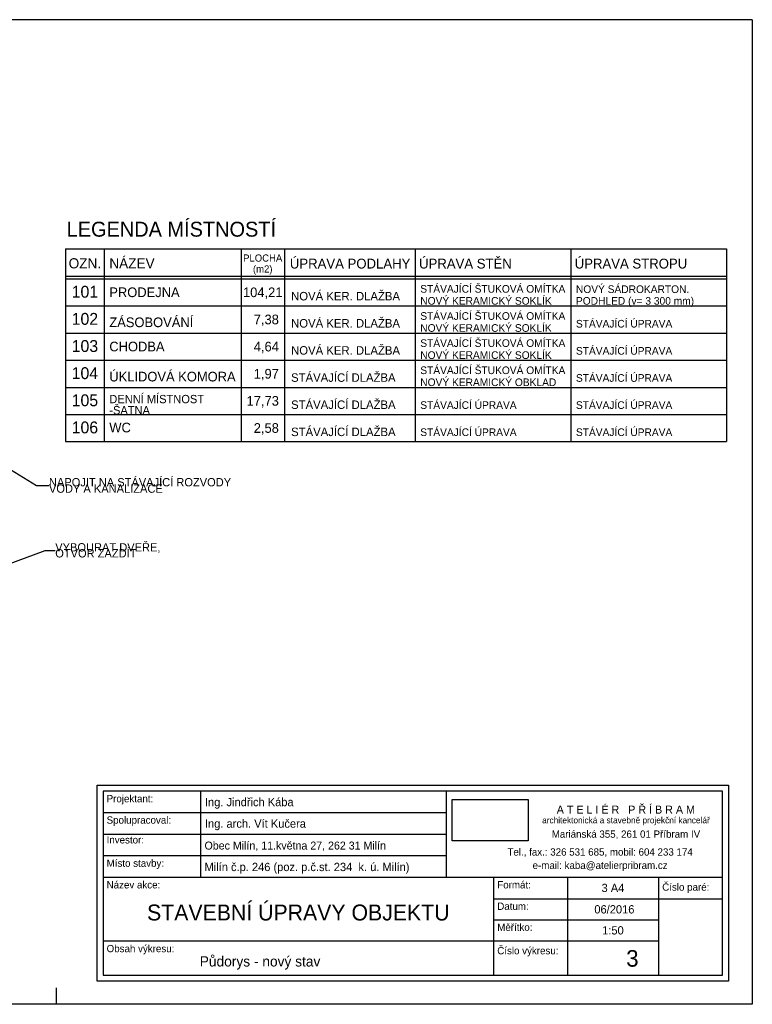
# Model space of a CAD drawing. Header units: millimetres. Extents: x -43330 to -14067, y 26687 to 41537.
# Tile 5 of 5: x -25124 to -14067, y 26687 to 41537. Entities that reach past the tile are written whole.
import ezdxf

# ---------------------------------------------------------------- set-up
doc = ezdxf.new("R2010")
doc.units = ezdxf.units.MM
doc.header["$MEASUREMENT"] = 0
doc.header["$XCLIPFRAME"] = 2
for name, color, linetype in [('2D - čáry.2D', 7, 'Continuous'), ('Elektro', 7, 'Continuous'), ('KANALIZACE', 7, 'Continuous'), ('KOTY', 7, 'Continuous'), ('Kóty', 7, 'Continuous'), ('Poznámky - texty.2D', 7, 'Continuous'), ('SLEPAK', 7, 'Continuous')]:
    doc.layers.add(name, color=color, linetype=linetype)
doc.styles.add('GENERATED_STYLE_1', font='txt')
doc.styles.add('GENERATED_STYLE_2', font='txt')
doc.dimstyles.new('GENERATED_STYLE__5', dxfattribs={"dimtxt": 0.18, "dimasz": 182.4, "dimexe": 0.18, "dimexo": 0.0625, "dimgap": 0.09, "dimtad": 0, "dimtih": 1, "dimtoh": 1, "dimdec": 4, "dimzin": 0, "dimdsep": 46, "dimcen": 0.09, "dimadec": 0, "dimazin": 0, "dimtfac": 1, "dimtdec": 4, "dimtmove": 0, "dimatfit": 3, "dimldrblk": 'ARROWHEAD_5', "dimfxl": 0, "dimtolj": 1, "dimtzin": 0, "dimarcsym": 0})
picture_1 = doc.add_image_def('image1.tif', size_in_pixel=(107, 58))

# ---------------------------------------------------------------- blocks, each defined once
blk = doc.blocks.new('ARROWHEAD_5')
at = {"color": 0, "linetype": 'Continuous', "lineweight": 0}
blk.add_line((0, 0), (-1, 0), dxfattribs=at)
blk.add_solid([(-1, 0.2679), (0, 0), (-1, -0.2679), (-1, 0.2679)], dxfattribs=at)

msp = doc.modelspace()

# ---------------------------------------------------------------- linework, layer by layer
at = {"linetype": 'Continuous'}
for p, q in [((-24430.4, 38079.3), (-24430.4, 35173.4)), ((-24430.4, 38079.3), (-21128.9, 38079.3)), ((-23849.5, 38079.3), (-23849.5, 35173.4)), ((-21783.2, 38079.3), (-21783.2, 35173.4)), ((-21128.9, 38079.3), (-21128.9, 35173.4)), ((-24430.4, 37670), (-21128.9, 37670)), ((-24430.4, 37629.1), (-21128.9, 37629.1)), ((-24430.4, 37219.8), (-21128.9, 37219.8)), ((-24430.4, 36810.5), (-21128.9, 36810.5)), ((-24430.4, 36401.2), (-21128.9, 36401.2)), ((-24430.4, 35991.9), (-21128.9, 35991.9)), ((-24430.4, 35582.7), (-21128.9, 35582.7)), ((-24430.4, 35173.4), (-21128.9, 35173.4))]:
    msp.add_line(p, q, dxfattribs=at)
at = {"layer": '2D - čáry.2D', "linetype": 'Continuous'}
for p, q in [((-21128.9, 38079.3), (-14457.7, 38079.3)), ((-19156.4, 38079.3), (-19156.4, 36810.5)), ((-16807, 38079.3), (-16807, 36810.5)), ((-14457.7, 38079.3), (-14457.7, 35173.4)), ((-21128.9, 37670), (-14457.7, 37670)), ((-21128.9, 37629.1), (-14457.7, 37629.1)), ((-14457.7, 37606), (-14457.7, 35173.4)), ((-21128.9, 37219.8), (-14457.7, 37219.8)), ((-21128.9, 36810.5), (-14457.7, 36810.5)), ((-19156.4, 36810.5), (-19156.4, 35173.4)), ((-16807, 36810.5), (-16807, 35173.4)), ((-21128.9, 36401.2), (-14457.7, 36401.2)), ((-21128.9, 35991.9), (-14457.7, 35991.9)), ((-21128.9, 35582.7), (-14457.7, 35582.7)), ((-21128.9, 35173.4), (-14457.7, 35173.4))]:
    msp.add_line(p, q, dxfattribs=at)
at = {"layer": 'KOTY', "linetype": 'Continuous', "flags": 128}
for points in [[(-23956.7, 29993.3), (-14426.7, 29993.3)], [(-23956.7, 27037.3), (-23956.7, 29993.3)], [(-14516.7, 29903.3), (-23866.7, 29903.3)], [(-23866.7, 29903.3), (-23866.7, 28605.7)], [(-22393.9, 29903.3), (-22393.9, 28605.7)], [(-18685.7, 29903.3), (-18685.7, 28605.7)], [(-14516.7, 27127.3), (-14516.7, 29903.3)], [(-14426.7, 29993.3), (-14426.7, 27037.3)], [(-23866.7, 29578.9), (-18685.7, 29578.9)], [(-23866.7, 29254.5), (-18685.7, 29254.5)], [(-23866.7, 28930.1), (-18685.7, 28930.1)], [(-23866.7, 28605.7), (-23866.7, 27127.3)], [(-23866.7, 28605.7), (-17971.3, 28605.7)], [(-17971.3, 28605.7), (-14516.7, 28605.7)], [(-17971.3, 28605.7), (-17971.3, 27127.3)], [(-16857.5, 28605.7), (-16857.5, 27127.3)], [(-15481.9, 28605.7), (-15481.9, 27127.3)], [(-17971.3, 28276.3), (-14516.7, 28276.3)], [(-17971.3, 27959.3), (-15483.9, 27959.3)], [(-23866.7, 27642.3), (-15481.9, 27642.3)], [(-14426.7, 27037.3), (-23956.7, 27037.3)], [(-23866.7, 27127.3), (-17971.3, 27127.3)], [(-17971.3, 27127.3), (-14516.7, 27127.3)]]:
    msp.add_lwpolyline(points, dxfattribs=at)
at = {"layer": 'SLEPAK', "linetype": 'Continuous', "flags": 128}
for points in [[(-14067.1, 41537.3), (-43329.9, 41537.3)], [(-14067.1, 41537.3), (-14067.1, 26687.3)], [(-24567.1, 26687.3), (-24567.1, 26937.3)], [(-14067.1, 26687.3), (-43329.9, 26687.3)]]:
    msp.add_lwpolyline(points, dxfattribs=at)

# ---------------------------------------------------------------- texts
at = {"linetype": 'Continuous'}
for s, insert, char_height, attachment_point, style in [('{LEGENDA MÍSTNOSTÍ}', (-24415.1, 38261.8), 225, 7, 'GENERATED_STYLE_2'), ('{NÁZEV}', (-23771.4, 37786.6), 153.45, 7, 'GENERATED_STYLE_2'), ('{OZN.}', (-24139.9, 37784.1), 153.45, 8, 'GENERATED_STYLE_2'), ('{101}', (-24139.9, 37342.2), 179.03, 8, 'GENERATED_STYLE_2'), ('{PRODEJNA}', (-23771.4, 37351.4), 145.78, 7, 'GENERATED_STYLE_1'), ('{104,21}', (-21456.1, 37325.6), 145.78, 8, 'GENERATED_STYLE_1'), ('{102}', (-24139.9, 36932.9), 179.03, 8, 'GENERATED_STYLE_2'), ('{ZÁSOBOVÁNÍ}', (-23771.4, 36898.2), 145.778, 7, 'GENERATED_STYLE_1'), ('{  7,38}', (-21456.1, 36916.3), 145.78, 8, 'GENERATED_STYLE_1'), ('{103}', (-24139.9, 36523.6), 179.03, 8, 'GENERATED_STYLE_2'), ('{CHODBA}', (-23771.4, 36532.9), 145.78, 7, 'GENERATED_STYLE_1'), ('{  4,64}', (-21456.1, 36507), 145.78, 8, 'GENERATED_STYLE_1'), ('{104}', (-24139.9, 36114.4), 179.03, 8, 'GENERATED_STYLE_2'), ('{ÚKLIDOVÁ KOMORA}', (-23771.4, 36079.6), 145.778, 7, 'GENERATED_STYLE_1'), ('{  1,97}', (-21456.1, 36097.7), 145.78, 8, 'GENERATED_STYLE_1'), ('{105}', (-24139.9, 35705.1), 179.03, 8, 'GENERATED_STYLE_2'), ('{17,73}', (-21456.1, 35688.4), 145.78, 8, 'GENERATED_STYLE_1'), ('{106}', (-24139.9, 35295.8), 179.03, 8, 'GENERATED_STYLE_2'), ('{WC}', (-23771.4, 35311), 146, 7, 'GENERATED_STYLE_1'), ('{  2,58}', (-21456.1, 35279.1), 145.78, 8, 'GENERATED_STYLE_1')]:
    msp.add_mtext(s, dxfattribs=dict(at, insert=insert, char_height=char_height, attachment_point=attachment_point, style=style))
for s, insert, char_height, width, attachment_point, line_spacing_factor, style in [('{PLOCHA\\P(m2)}', (-21456.2, 37691.6), 107.42, 745.997, 8, 0.92221, 'GENERATED_STYLE_2'), ('{DENNÍ MÍSTNOST\\P-ŠATNA}', (-23771.4, 35582.8), 125, 1884.799, 7, 0.809296, 'GENERATED_STYLE_1')]:
    msp.add_mtext(s, dxfattribs=dict(at, insert=insert, char_height=char_height, width=width, attachment_point=attachment_point, line_spacing_factor=line_spacing_factor, style=style))
at = {"layer": 'Elektro', "linetype": 'Continuous', "insert": (-15969.4, 27251.5), "char_height": 250, "attachment_point": 7, "style": 'GENERATED_STYLE_2'}
msp.add_mtext('{3}', dxfattribs=at)
at = {"layer": 'KANALIZACE', "linetype": 'Continuous'}
for s, insert, char_height, attachment_point, style in [('{Obec Milín, 11.května 27, 262 31 Milín}', (-22334.5, 28999.3), 120, 7, 'GENERATED_STYLE_1'), ('{Milín č.p. 246 (poz. p.č.st. 234  k. ú. Milín)}', (-22334.5, 28658.7), 125, 7, 'GENERATED_STYLE_1'), ('{STAVEBNÍ ÚPRAVY OBJEKTU}', (-20919, 27948.4), 240, 8, 'GENERATED_STYLE_2'), ('{06/2016}', (-16450.9, 28055.6), 125, 7, 'GENERATED_STYLE_1')]:
    msp.add_mtext(s, dxfattribs=dict(at, insert=insert, char_height=char_height, attachment_point=attachment_point, style=style))
at = {"layer": 'KOTY', "linetype": 'Continuous', "style": 'GENERATED_STYLE_1'}
for s, insert, char_height, attachment_point in [('{Projektant:}', (-23811.7, 29701), 110, 7), ('{Ing. Jindřich Kába}', (-22327.9, 29637.2), 125, 7), ('{A T E L I É R   P Ř Í B R A M}', (-15975.8, 29563), 121, 8), ('{Spolupracoval:}', (-23811.7, 29378.3), 110, 7), ('{Ing. arch. Vít Kučera}', (-22327.9, 29312.8), 125, 7), ('{architektonická a stavebně projekční kancelář}', (-15974.5, 29388.9), 93.5, 8), ('{Investor:}', (-23811.7, 29111.5), 110, 7), ('{Mariánská 355, 261 01 Příbram IV}', (-15974.5, 29178.9), 110, 8), ('{Tel., fax.: 326 531 685, mobil: 604 233 174}', (-16364.2, 28909.3), 110, 8), ('{Místo stavby:}', (-23811.7, 28727.7), 110, 7), ('{e-mail: kaba@atelierpribram.cz}', (-16364.2, 28695.7), 110, 8), ('{Název akce:}', (-23811.7, 28433.3), 110, 7), ('{Formát:}', (-17916.3, 28433.3), 110, 7), ('{3 A4}', (-16170.5, 28378.7), 125, 8), ('{Číslo paré:}', (-15426.9, 28367.4), 110, 7), ('{Datum:}', (-17916.3, 28110.1), 110, 7), ('{Měřítko:}', (-17916.3, 27793.1), 110, 7), ('{1:50}', (-16170.5, 27738.6), 125, 8), ('{Obsah výkresu:}', (-23811.7, 27440), 110, 7), ('{Číslo výkresu:}', (-17916.3, 27408.4), 110, 7), ('{Půdorys - nový stav}', (-22406.6, 27210.8), 155, 7)]:
    msp.add_mtext(s, dxfattribs=dict(at, insert=insert, char_height=char_height, attachment_point=attachment_point))
at = {"layer": 'Kóty', "linetype": 'Continuous', "char_height": 125, "attachment_point": 4, "style": 'GENERATED_STYLE_1'}
for s, insert, width, line_spacing_factor in [('{NAPOJIT NA STÁVAJÍCÍ ROZVODY\\PVODY A KANALIZACE}', (-24682.4, 34512.5), 2798.86, 0.463495), ('{VYBOURAT DVEŘE,\\POTVOR ZAZDÍT}', (-24587.6, 33533.7), 1613.717, 0.433451)]:
    msp.add_mtext(s, dxfattribs=dict(at, insert=insert, width=width, line_spacing_factor=line_spacing_factor))
at = {"layer": 'Poznámky - texty.2D', "linetype": 'Continuous', "attachment_point": 7}
for s, insert, char_height, style in [('{ÚPRAVA PODLAHY}', (-21046.5, 37782.4), 148.335, 'GENERATED_STYLE_2'), ('{ÚPRAVA STĚN}', (-19096.7, 37782.3), 148.335, 'GENERATED_STYLE_2'), ('{ÚPRAVA STROPU}', (-16747.4, 37782.3), 148.335, 'GENERATED_STYLE_2'), ('{STÁVAJÍCÍ ŠTUKOVÁ OMÍTKA}', (-19078.3, 37418.6), 115.088, 'GENERATED_STYLE_1'), ('{NOVÁ KER. DLAŽBA}', (-21028.1, 37301.8), 127.875, 'GENERATED_STYLE_1'), ('{NOVÝ KERAMICKÝ SOKLÍK}', (-19078.3, 37237.7), 115.088, 'GENERATED_STYLE_1'), ('{STÁVAJÍCÍ ŠTUKOVÁ OMÍTKA}', (-19078.3, 37009.3), 115.088, 'GENERATED_STYLE_1'), ('{NOVÁ KER. DLAŽBA}', (-21028.1, 36892.5), 127.875, 'GENERATED_STYLE_1'), ('{NOVÝ KERAMICKÝ SOKLÍK}', (-19078.3, 36828.4), 115.088, 'GENERATED_STYLE_1'), ('{STÁVAJÍCÍ ÚPRAVA}', (-16728.9, 36892.7), 115.088, 'GENERATED_STYLE_1'), ('{NOVÁ KER. DLAŽBA}', (-21028.1, 36483.5), 127.875, 'GENERATED_STYLE_1'), ('{STÁVAJÍCÍ ŠTUKOVÁ OMÍTKA}', (-19078.3, 36600.3), 115.088, 'GENERATED_STYLE_1'), ('{NOVÝ KERAMICKÝ SOKLÍK}', (-19078.3, 36419.4), 115.088, 'GENERATED_STYLE_1'), ('{STÁVAJÍCÍ ÚPRAVA}', (-16728.9, 36483.7), 115.088, 'GENERATED_STYLE_1'), ('{STÁVAJÍCÍ DLAŽBA}', (-21028.1, 36073.9), 127.875, 'GENERATED_STYLE_1'), ('{STÁVAJÍCÍ ŠTUKOVÁ OMÍTKA}', (-19078.3, 36190.7), 115.088, 'GENERATED_STYLE_1'), ('{STÁVAJÍCÍ ÚPRAVA}', (-16728.9, 36074.7), 115.088, 'GENERATED_STYLE_1'), ('{NOVÝ KERAMICKÝ OBKLAD}', (-19078.3, 36009.9), 115.088, 'GENERATED_STYLE_1'), ('{STÁVAJÍCÍ DLAŽBA}', (-21028.1, 35664.6), 127.875, 'GENERATED_STYLE_1'), ('{STÁVAJÍCÍ ÚPRAVA}', (-19078.3, 35665.7), 115.088, 'GENERATED_STYLE_1'), ('{STÁVAJÍCÍ ÚPRAVA}', (-16728.9, 35665.7), 115.088, 'GENERATED_STYLE_1'), ('{STÁVAJÍCÍ DLAŽBA}', (-21028.1, 35255.3), 127.875, 'GENERATED_STYLE_1'), ('{STÁVAJÍCÍ ÚPRAVA}', (-19078.3, 35256.7), 115.088, 'GENERATED_STYLE_1'), ('{STÁVAJÍCÍ ÚPRAVA}', (-16728.9, 35256.7), 115.088, 'GENERATED_STYLE_1')]:
    msp.add_mtext(s, dxfattribs=dict(at, insert=insert, char_height=char_height, style=style))
at = {"layer": 'Poznámky - texty.2D', "linetype": 'Continuous', "insert": (-16728.9, 37204.3), "char_height": 115.088, "width": 2311.449, "attachment_point": 7, "line_spacing_factor": 0.918161, "style": 'GENERATED_STYLE_1'}
msp.add_mtext('{NOVÝ SÁDROKARTON. PODHLED (v= 3 300 mm)}', dxfattribs=at)

# ---------------------------------------------------------------- pictures from other files: only their frames are drawn
at = {"layer": 'KOTY', "linetype": 'Continuous'}
image = msp.add_image(picture_1, insert=(-18599.4, 29153.4), size_in_units=(1149.8, 623.3), dxfattribs=at)
image.set_boundary_path([(-0.5, -0.5), (106.5, 57.5)])

# ---------------------------------------------------------------- leaders
at = {"layer": 'Kóty', "linetype": 'Continuous', "annotation_type": 0, "has_hookline": 1, "hookline_direction": 0}
for points, text_width in [([(-26231.7, 35345.2), (-24870.6, 34512.5), (-24682.5, 34512.5)], 1939.5), ([(-26624.3, 32827.6), (-24741.3, 33533.7), (-24587.6, 33533.7)], 1267.9)]:
    msp.add_leader(points, dimstyle='GENERATED_STYLE__5', dxfattribs=dict(at, text_width=text_width))

doc.saveas('drawing.dxf')
